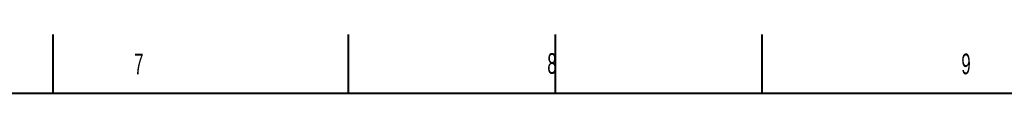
# Model space of a CAD drawing. Header units: millimetres. Extents: x 0 to 841, y 0 to 594.
# Tile 13 of 14: x 435 to 602, y 584 to 594. Entities that reach past the tile are written whole.
import ezdxf

# ---------------------------------------------------------------- set-up
doc = ezdxf.new("R2010")
doc.units = ezdxf.units.MM
doc.styles.add('SLDTEXTSTYLE0', font='TXT', dxfattribs={"width": 0.605})

msp = doc.modelspace()

# ---------------------------------------------------------------- linework, layer by layer
at = {"color": 7, "linetype": 'Continuous', "lineweight": 40}
for p, q in [((440.5, 584), (440.5, 594)), ((490.5, 584), (490.5, 594)), ((525.5, 594), (525.5, 584)), ((560.5, 584), (560.5, 594)), ((831, 584), (20, 584))]:
    msp.add_line(p, q, dxfattribs=at)

# ---------------------------------------------------------------- texts
at = {"color": 7, "linetype": 'Continuous', "lineweight": 0, "char_height": 3.5, "attachment_point": 1, "style": 'SLDTEXTSTYLE0'}
for s, insert in [('7', (454.21, 590.77)), ('8', (524.16, 590.83)), ('9', (594.24, 590.76))]:
    msp.add_mtext(s, dxfattribs=dict(at, insert=insert))

doc.saveas('drawing.dxf')
